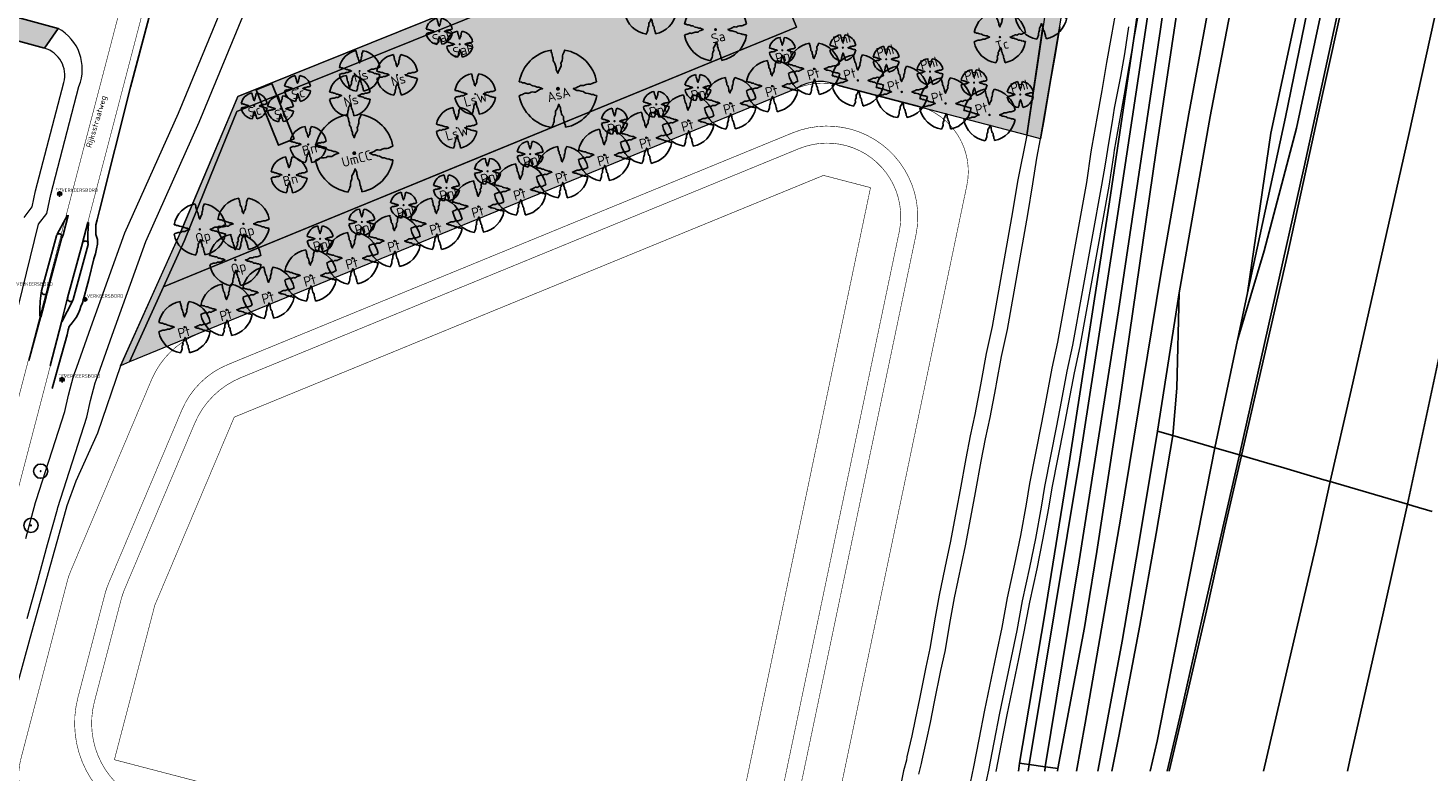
# Model space of a CAD drawing. Header units: metres. Extents: x 102000 to 105000, y 414600 to 420766.
# Tile 180 of 206: x 103598 to 103845, y 419400 to 419531. Entities that reach past the tile are written whole.
import ezdxf
from ezdxf.enums import TextEntityAlignment as Align

# ---------------------------------------------------------------- set-up
doc = ezdxf.new("R2010")
doc.units = ezdxf.units.M
doc.layers.get('0').update_dxf_attribs({"color": 8})
for name, color, linetype, lineweight in [('00-Ontwerp DKIV', 8, 'Continuous', 0), ('N-GV-GR-BOOM-S', 7, 'Continuous', 25), ('N-RO-WH-WATERLIJN', 150, 'Continuous', 18), ('N-WE-GR-BOOM-T35-500', 50, 'Continuous', 35), ('N-WE-GR-GRAS-A', 252, 'Continuous', 18), ('N-WE-GR-GRAS-G', 8, 'Continuous', 18), ('N-WE-GR-HEESTERS-5 SOORTEN-A', 252, 'Continuous', 18), ('N-WE-GR-HEESTERS-5 SOORTEN-G', 2, 'Continuous', 18), ('N-WE-GR-OEVERBEPLANTING-A', 252, 'Continuous', 18), ('N-WE-GR-OEVERBEPLANTING-G', 7, 'Continuous', 18), ('N-WE-GR-RUBUS 2 SOORTEN-G', 3, 'Continuous', 18), ('N-WE-GW-TALUDLIJN-G', 90, 'Continuous', 18), ('N-WE-WH-WATERLIJN-G', 150, 'Continuous', 5)]:
    doc.layers.add(name, color=color, linetype=linetype, lineweight=lineweight)
doc.styles.add('MtXpl_NLCS-ISO', font='NLCS-ISO.ttf')
doc.styles.add('NLCS-ISO', font='NLCS-ISO.ttf')
doc.styles.add('NLCS-ISO-M500-T35', font='NLCS-ISO.ttf', dxfattribs={"height": 1.75})

# ---------------------------------------------------------------- blocks, each defined once
blk = doc.blocks.new('N-SGR-BOOM_1E GROOTTE')
at = {"ltscale": 0.1}
h = blk.add_hatch(color=256, dxfattribs=at)
edge = h.paths.add_edge_path()
edge.add_arc((0, 0), 0.15, 0, 360)
at = {"flags": 128}
for points in [[(-0.52, 2.96), (-0.51, 2.79), (-0.46, 2.71), (-0.45, 2.62), (-0.45, 2.56), (-0.41, 2.45), (-0.37, 2.32), (-0.36, 2.13), (-0.29, 2.04), (-0.23, 1.93), (-0.2, 1.77), (-0.14, 1.59), (-0.13, 1.45), (-0.09, 1.35), (-0.04, 1.25), (0, 1.18), (0.06, 1.4), (0.13, 1.52), (0.19, 1.64), (0.24, 1.72), (0.25, 1.83), (0.23, 1.95), (0.26, 2.04), (0.31, 2.15), (0.35, 2.3), (0.34, 2.36), (0.34, 2.5), (0.38, 2.62), (0.43, 2.71), (0.47, 2.82), (0.53, 2.96)], [(-2.96, 0.52), (-2.79, 0.51), (-2.7, 0.46), (-2.62, 0.45), (-2.55, 0.45), (-2.45, 0.41), (-2.32, 0.36), (-2.13, 0.35), (-2.04, 0.28), (-1.92, 0.23), (-1.77, 0.2), (-1.59, 0.13), (-1.45, 0.13), (-1.34, 0.08), (-1.25, 0.04), (-1.18, 0), (-1.4, -0.07), (-1.52, -0.13), (-1.64, -0.2), (-1.72, -0.25), (-1.83, -0.25), (-1.95, -0.24), (-2.04, -0.26), (-2.15, -0.32), (-2.3, -0.36), (-2.36, -0.35), (-2.5, -0.35), (-2.62, -0.39), (-2.71, -0.43), (-2.82, -0.47), (-2.95, -0.54)], [(2.95, -0.51), (2.78, -0.5), (2.7, -0.45), (2.62, -0.44), (2.55, -0.45), (2.44, -0.4), (2.31, -0.36), (2.12, -0.35), (2.03, -0.28), (1.92, -0.22), (1.76, -0.19), (1.59, -0.13), (1.45, -0.13), (1.34, -0.08), (1.24, -0.03), (1.17, 0.01), (1.39, 0.07), (1.51, 0.14), (1.63, 0.2), (1.71, 0.25), (1.82, 0.25), (1.94, 0.24), (2.03, 0.27), (2.14, 0.32), (2.29, 0.36), (2.35, 0.35), (2.49, 0.35), (2.61, 0.39), (2.71, 0.44), (2.81, 0.48), (2.95, 0.54)], [(-0.48, -2.96), (-0.41, -2.82), (-0.37, -2.72), (-0.33, -2.62), (-0.29, -2.5), (-0.29, -2.36), (-0.3, -2.3), (-0.26, -2.15), (-0.21, -2.04), (-0.18, -1.95), (-0.19, -1.83), (-0.19, -1.72), (-0.14, -1.64), (-0.07, -1.53), (-0.01, -1.4), (0.06, -1.18), (0.09, -1.25), (0.14, -1.35), (0.19, -1.46), (0.19, -1.6), (0.25, -1.77), (0.28, -1.93), (0.34, -2.04), (0.41, -2.13), (0.42, -2.32), (0.46, -2.45), (0.51, -2.56), (0.5, -2.63), (0.52, -2.71), (0.57, -2.79), (0.58, -2.94)]]:
    blk.add_lwpolyline(points, dxfattribs=at)
for start, end in [(100.0002, 170.1098), (10.2999, 79.792), (190.3241, 260.8433), (281.0946, 350.0621)]:
    blk.add_arc((0, 0), 3, start, end)
blk = doc.blocks.new('N-SGR-BOOM_3E GROOTTE')
at = {"ltscale": 0.1}
h = blk.add_hatch(color=256, dxfattribs=at)
edge = h.paths.add_edge_path()
edge.add_arc((0, 0), 0.15, 0, 360)
at = {"flags": 128}
for points in [[(-1.66, 0.29), (-1.57, 0.29), (-1.52, 0.26), (-1.48, 0.25), (-1.44, 0.26), (-1.38, 0.23), (-1.31, 0.21), (-1.2, 0.2), (-1.15, 0.16), (-1.08, 0.13), (-0.99, 0.11), (-0.9, 0.08), (-0.82, 0.07), (-0.76, 0.05), (-0.7, 0.02), (-0.66, 0), (-0.79, -0.04), (-0.86, -0.07), (-0.92, -0.11), (-0.97, -0.14), (-1.03, -0.14), (-1.1, -0.13), (-1.15, -0.15), (-1.21, -0.18), (-1.29, -0.2), (-1.33, -0.19), (-1.41, -0.19), (-1.47, -0.22), (-1.53, -0.24), (-1.59, -0.26), (-1.66, -0.3)], [(-0.3, 1.67), (-0.29, 1.57), (-0.26, 1.52), (-0.25, 1.48), (-0.26, 1.44), (-0.23, 1.38), (-0.21, 1.31), (-0.2, 1.2), (-0.16, 1.15), (-0.13, 1.09), (-0.12, 1), (-0.08, 0.9), (-0.08, 0.82), (-0.05, 0.76), (-0.02, 0.7), (0, 0.66), (0.03, 0.79), (0.07, 0.86), (0.11, 0.92), (0.13, 0.97), (0.14, 1.03), (0.13, 1.1), (0.14, 1.15), (0.18, 1.21), (0.2, 1.29), (0.19, 1.33), (0.19, 1.41), (0.21, 1.47), (0.24, 1.53), (0.26, 1.59), (0.3, 1.66)], [(1.66, -0.29), (1.56, -0.28), (1.52, -0.25), (1.47, -0.25), (1.43, -0.25), (1.37, -0.22), (1.3, -0.2), (1.19, -0.19), (1.14, -0.16), (1.08, -0.12), (0.99, -0.11), (0.89, -0.07), (0.81, -0.07), (0.75, -0.04), (0.7, -0.02), (0.66, 0), (0.78, 0.04), (0.85, 0.08), (0.92, 0.11), (0.96, 0.14), (1.03, 0.14), (1.09, 0.14), (1.14, 0.15), (1.2, 0.18), (1.29, 0.21), (1.32, 0.2), (1.4, 0.2), (1.47, 0.22), (1.52, 0.25), (1.58, 0.27), (1.66, 0.3)], [(-0.27, -1.66), (-0.23, -1.59), (-0.21, -1.53), (-0.19, -1.47), (-0.16, -1.41), (-0.16, -1.33), (-0.17, -1.29), (-0.15, -1.21), (-0.12, -1.15), (-0.1, -1.1), (-0.11, -1.03), (-0.11, -0.97), (-0.08, -0.92), (-0.04, -0.86), (0, -0.79), (0.03, -0.66), (0.05, -0.7), (0.08, -0.76), (0.1, -0.82), (0.11, -0.9), (0.14, -0.99), (0.16, -1.08), (0.19, -1.15), (0.23, -1.2), (0.24, -1.3), (0.26, -1.38), (0.28, -1.44), (0.28, -1.48), (0.29, -1.52), (0.32, -1.57), (0.32, -1.65)]]:
    blk.add_lwpolyline(points, dxfattribs=at)
for start, end in [(100.0002, 170.1098), (10.2999, 79.792), (190.3241, 260.8433), (281.0946, 350.0621)]:
    blk.add_arc((0, 0), 1.69, start, end)
blk = doc.blocks.new('N-SGR-BOOM_2E GROOTTE')
at = {"ltscale": 0.1}
h = blk.add_hatch(color=256, dxfattribs=at)
edge = h.paths.add_edge_path()
edge.add_arc((0, 0), 0.15, 0, 360)
at = {"flags": 128}
for points in [[(-0.39, 2.22), (-0.39, 2.09), (-0.35, 2.03), (-0.34, 1.97), (-0.34, 1.92), (-0.31, 1.84), (-0.28, 1.74), (-0.27, 1.6), (-0.22, 1.53), (-0.18, 1.45), (-0.15, 1.33), (-0.1, 1.2), (-0.1, 1.09), (-0.06, 1.01), (-0.03, 0.94), (0, 0.88), (0.05, 1.05), (0.1, 1.14), (0.14, 1.23), (0.18, 1.29), (0.18, 1.38), (0.17, 1.46), (0.19, 1.53), (0.23, 1.61), (0.27, 1.73), (0.25, 1.77), (0.25, 1.88), (0.29, 1.97), (0.32, 2.04), (0.35, 2.12), (0.4, 2.22)], [(-2.22, 0.39), (-2.09, 0.38), (-2.03, 0.34), (-1.97, 0.33), (-1.92, 0.34), (-1.83, 0.3), (-1.74, 0.27), (-1.6, 0.26), (-1.53, 0.21), (-1.44, 0.17), (-1.32, 0.15), (-1.2, 0.1), (-1.09, 0.1), (-1.01, 0.06), (-0.94, 0.03), (-0.88, 0), (-1.05, -0.05), (-1.14, -0.1), (-1.23, -0.15), (-1.29, -0.18), (-1.37, -0.19), (-1.46, -0.18), (-1.53, -0.2), (-1.61, -0.24), (-1.72, -0.27), (-1.77, -0.26), (-1.88, -0.26), (-1.96, -0.29), (-2.03, -0.32), (-2.12, -0.35), (-2.22, -0.4)], [(2.21, -0.39), (2.08, -0.38), (2.02, -0.34), (1.96, -0.33), (1.91, -0.33), (1.83, -0.3), (1.73, -0.27), (1.59, -0.26), (1.53, -0.21), (1.44, -0.17), (1.32, -0.14), (1.19, -0.1), (1.08, -0.09), (1, -0.06), (0.93, -0.02), (0.88, 0), (1.04, 0.05), (1.14, 0.1), (1.22, 0.15), (1.28, 0.19), (1.37, 0.19), (1.46, 0.18), (1.53, 0.2), (1.61, 0.24), (1.72, 0.27), (1.77, 0.26), (1.87, 0.26), (1.96, 0.29), (2.03, 0.33), (2.11, 0.36), (2.21, 0.4)], [(-0.36, -2.22), (-0.31, -2.12), (-0.28, -2.04), (-0.25, -1.97), (-0.22, -1.88), (-0.22, -1.77), (-0.23, -1.72), (-0.2, -1.61), (-0.16, -1.53), (-0.14, -1.46), (-0.15, -1.38), (-0.14, -1.29), (-0.1, -1.23), (-0.06, -1.14), (-0.01, -1.05), (0.04, -0.88), (0.07, -0.94), (0.1, -1.01), (0.14, -1.09), (0.14, -1.2), (0.19, -1.33), (0.21, -1.45), (0.25, -1.53), (0.3, -1.6), (0.32, -1.74), (0.35, -1.84), (0.38, -1.92), (0.38, -1.97), (0.39, -2.03), (0.42, -2.09), (0.43, -2.2)]]:
    blk.add_lwpolyline(points, dxfattribs=at)
for start, end in [(100.0002, 170.1098), (10.2999, 79.792), (190.3241, 260.8433), (281.0946, 350.0621)]:
    blk.add_arc((0, 0), 2.25, start, end)

msp = doc.modelspace()

# ---------------------------------------------------------------- hatches: boundary and pattern name
at = {"ltscale": 0.1}
h = msp.add_hatch(color=256, dxfattribs=at)
edge = h.paths.add_edge_path()
edge.add_arc((103599.88, 419452.89), 0.075, 0, 360)
h = msp.add_hatch(color=256, dxfattribs=at)
edge = h.paths.add_edge_path()
edge.add_arc((103598.16, 419443.32), 0.075, 0, 360)
at = {"layer": 'N-WE-GR-GRAS-A'}
h = msp.add_hatch(dxfattribs=at)
h.set_pattern_fill('AGR-GRAS_01-SO', color=256, scale=0.1, pattern_type=2)
h.set_pattern_definition([(0, (0, 500), (2.5, 2.5), [0.3, -2]), (45, (1, 500.5), (-0.282842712, 4.666904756), [0.3, -2]), (30, (0.2, 500.3), (0.568653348, 3.21506351), [0.3, -2]), (15, (0.8, 501.2), (0.964067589, 1.8112354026), [0.3, -2]), (135, (0.4, 505), (-0.070710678, -1.6263455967), [0.3, -2]), (150, (3, 501), (0.5392304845, -1.4660254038), [0.3, -2]), (165, (0.6, 500.1), (0.358630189, -1.752536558), [0.3, -2]), (85, (1, 501), (-2.181693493, 2.600041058), [0.3, -2]), (100, (0, 500), (-2.780294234, 1.946782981), [0.3, -2])])
h.paths.add_polyline_path([(103634.47, 419516.31), (103781.21, 419575.45), (103784.55, 419576.68), (103783.93, 419573.24), (103781.88, 419561.99), (103755.65, 419551.23), (103729.43, 419540.48), (103733.22, 419531.22), (103677.39, 419508.32), (103621.57, 419485.42), (103625.25, 419493.58), (103629.86, 419504.94)])
at = {"layer": 'N-WE-GR-HEESTERS-5 SOORTEN-A'}
h = msp.add_hatch(dxfattribs=at)
h.set_pattern_fill('GOST_GLASS', color=256, scale=0.25)
edge = h.paths.add_edge_path()
edge.add_line((103615.57, 419472.15), (103621.57, 419485.42))
edge.add_line((103621.57, 419485.42), (103733.22, 419531.22))
edge.add_line((103733.22, 419531.22), (103729.43, 419540.48))
edge.add_line((103729.43, 419540.48), (103781.88, 419561.99))
edge.add_line((103781.88, 419561.99), (103780.03, 419551.87))
edge.add_line((103780.03, 419551.87), (103778.66, 419544.31))
edge.add_line((103778.66, 419544.31), (103778.19, 419541.75))
edge.add_line((103778.19, 419541.75), (103777.82, 419539.17))
edge.add_line((103777.82, 419539.17), (103777.09, 419534.12))
edge.add_line((103777.09, 419534.12), (103775.82, 419525.39))
edge.add_line((103775.82, 419525.39), (103773.82, 419512.16))
edge.add_line((103773.82, 419512.16), (103740.81, 419520.82))
edge.add_arc((103737.38, 419513.78), 7.83, 64.0165, 122.0771)
edge.add_line((103733.22, 419520.41), (103615.57, 419472.15))
at = {"layer": 'N-WE-GR-OEVERBEPLANTING-A'}
h = msp.add_hatch(dxfattribs=at)
h.set_pattern_fill('AGR-BEPLANTING_SOORT_01-SO', color=256, scale=0.1, pattern_type=2)
h.set_pattern_definition([(60, (103634.66726, 419518.9744), (-0.2886752, 0.4999999), [0.144338, -0.433013]), (120, (103634.66726, 419518.9744), (-0.5773502, -1e-07), [0.144338, -0.433013]), (270, (103634.66726, 419518.9744), (0.288675, -0.5), [0.125, -0.875])])
edge = h.paths.add_edge_path()
edge.add_line((103773.82, 419512.16), (103776.73, 419531.65))
edge.add_line((103776.73, 419531.65), (103778.19, 419541.75))
edge.add_line((103778.19, 419541.75), (103781.88, 419561.99))
edge.add_line((103781.88, 419561.99), (103783.93, 419573.24))
edge.add_line((103783.93, 419573.24), (103784.56, 419576.7))
edge.add_line((103784.56, 419576.7), (103781.21, 419575.45))
edge.add_line((103781.21, 419575.45), (103634.47, 419516.31))
edge.add_line((103634.47, 419516.31), (103629.86, 419504.94))
edge.add_line((103629.86, 419504.94), (103625.25, 419493.58))
edge.add_line((103625.25, 419493.58), (103621.57, 419485.42))
edge.add_line((103621.57, 419485.42), (103615.57, 419472.15))
edge.add_line((103615.57, 419472.15), (103613.95, 419471.49))
edge.add_line((103613.95, 419471.49), (103624.15, 419494.06))
edge.add_line((103624.15, 419494.06), (103633.35, 419515.86))
edge.add_line((103633.35, 419515.86), (103634.67, 419518.97))
edge.add_line((103634.67, 419518.97), (103785.69, 419579.85))
edge.add_arc((103786, 419578.24), 1.64, -2.3668, 100.6637, ccw=False)
edge.add_line((103787.63, 419578.17), (103785.18, 419563.72))
edge.add_line((103785.18, 419563.72), (103783.87, 419556.13))
edge.add_line((103783.87, 419556.13), (103783.03, 419551.22))
edge.add_line((103783.03, 419551.22), (103782.2, 419546.31))
edge.add_line((103782.2, 419546.31), (103781.33, 419541.25))
edge.add_line((103781.33, 419541.25), (103780.47, 419536.19))
edge.add_line((103780.47, 419536.19), (103779.63, 419531.25))
edge.add_line((103779.63, 419531.25), (103778.79, 419526.34))
edge.add_line((103778.79, 419526.34), (103777.95, 419521.44))
edge.add_line((103777.95, 419521.44), (103777.46, 419518.55))
edge.add_line((103777.46, 419518.55), (103776.86, 419515.02))
edge.add_line((103776.86, 419515.02), (103776.26, 419511.52))
edge.add_line((103776.26, 419511.52), (103773.82, 419512.16))
h = msp.add_hatch(dxfattribs=at)
h.set_pattern_fill('AGR-BEPLANTING_SOORT_01-SO', color=256, scale=0.1, pattern_type=2)
h.set_pattern_definition([(60, (103582.13463, 419496.0748), (-0.2886752, 0.4999999), [0.144338, -0.433013]), (120, (103582.13463, 419496.0748), (-0.5773502, -1e-07), [0.144338, -0.433013]), (270, (103582.13463, 419496.07482), (0.288675, -0.5), [0.125, -0.875])])
edge = h.paths.add_edge_path()
edge.add_line((103568.8, 419452.96), (103581.63, 419492.91))
edge.add_line((103581.63, 419492.91), (103389.09, 419415.29))
edge.add_line((103389.09, 419415.29), (103250.81, 419378))
edge.add_arc((103249.58, 419382.59), 4.75, 194.9859, 285.093, ccw=False)
edge.add_line((103244.99, 419381.36), (103235.55, 419416.53))
edge.add_arc((103233.71, 419415.74), 2, 23.2211, 91.1804)
edge.add_line((103233.67, 419417.74), (103220.41, 419417.47))
edge.add_arc((103220.27, 419423.92), 6.45, 181.2023, 271.2023, ccw=False)
edge.add_line((103213.82, 419423.78), (103213.82, 419425.02))
edge.add_arc((103220.51, 419424.52), 6.71, 93.3467, 175.7141, ccw=False)
edge.add_line((103220.12, 419431.22), (103239.06, 419431.62))
edge.add_line((103239.06, 419431.62), (103291.97, 419438.06))
edge.add_line((103291.97, 419438.06), (103374.13, 419460.22))
edge.add_line((103374.13, 419460.22), (103571.21, 419539.65))
edge.add_line((103571.21, 419539.65), (103602.95, 419530.99))
edge.add_line((103602.95, 419530.99), (103600.56, 419527.5))
edge.add_line((103600.56, 419527.5), (103571.46, 419535.44))
edge.add_line((103571.46, 419535.44), (103375.41, 419456.41))
edge.add_line((103375.41, 419456.41), (103292.05, 419433.93))
edge.add_line((103292.05, 419433.93), (103239.14, 419428.02))
edge.add_line((103239.14, 419428.02), (103220.19, 419427.62))
edge.add_arc((103220.27, 419423.92), 3.7, 91.2023, 271.2023)
edge.add_line((103220.35, 419420.22), (103235.55, 419420.53))
edge.add_arc((103235.43, 419418.04), 2.5, 14.9905, 87.3009, ccw=False)
edge.add_line((103237.84, 419418.68), (103247.64, 419382.07))
edge.add_line((103247.64, 419382.07), (103247.62, 419382.16))
edge.add_arc((103249.57, 419382.58), 1.99, 192.1416, 259.5061)
edge.add_line((103249.21, 419380.62), (103250.1, 419380.66))
edge.add_line((103250.1, 419380.66), (103388.17, 419417.89))
edge.add_line((103388.17, 419417.89), (103582.13, 419496.07))
edge.add_arc((103582.99, 419494.36), 1.91, -12.4829, 116.4606, ccw=False)
edge.add_line((103584.86, 419493.95), (103571.98, 419454.28))
edge.add_line((103571.98, 419454.28), (103568.8, 419452.96))

# ---------------------------------------------------------------- linework, layer by layer
at = {"transparency": 33554687}
for p, q in [((103839.3, 419612.8), (103819.44, 419515.34)), ((103615.73, 419520.64), (103633.7, 419588)), ((103821.36, 419513.39), (103833.21, 419568.53)), ((103825.99, 419519.33), (103833.53, 419553.78)), ((103796.08, 419553.06), (103792.86, 419530.38)), ((103825.37, 419552.34), (103816.88, 419512.5)), ((103832.74, 419552.56), (103822.73, 419506.57)), ((103841.18, 419512.28), (103850.17, 419553.16)), ((103808.87, 419550.88), (103802.41, 419515.89)), ((103799.63, 419546.86), (103797.39, 419530.85)), ((103810.88, 419540.22), (103806.16, 419515.47)), ((103789.85, 419498.36), (103795.56, 419536.21)), ((103796.61, 419509.42), (103800.86, 419537.57)), ((103792.86, 419530.38), (103788.43, 419500.39)), ((103797.39, 419530.85), (103789.99, 419481.16)), ((103610.25, 419498.84), (103615.73, 419520.64)), ((103819.86, 419491.32), (103825.99, 419519.33)), ((103802.41, 419515.89), (103797.45, 419487.62)), ((103806.16, 419515.47), (103800.68, 419484.33)), ((103819.44, 419515.34), (103812.73, 419484.32)), ((103816.88, 419512.5), (103812.73, 419484.32)), ((103815.7, 419491.74), (103821.36, 419513.39)), ((103831.03, 419467.19), (103841.18, 419512.28)), ((103790.18, 419464.84), (103796.61, 419509.42)), ((103822.73, 419506.57), (103811.31, 419455.74)), ((103788.43, 419500.39), (103781.28, 419454.33)), ((103602.81, 419494.69), (103604.61, 419498.04)), ((103604.74, 419498.01), (103603.82, 419494.59)), ((103604.7, 419498.02), (103604.74, 419498.01)), ((103608.21, 419496.75), (103607.25, 419493.14)), ((103608.34, 419496.76), (103608.21, 419496.75)), ((103609.62, 419496.31), (103609.84, 419497.22)), ((103609.84, 419497.22), (103610.25, 419498.84)), ((103783.18, 419454.98), (103789.85, 419498.36)), ((103602.65, 419494.37), (103600.05, 419484.7)), ((103603.82, 419494.59), (103603.66, 419494.11)), ((103609.62, 419495.4), (103609.62, 419496.31)), ((103609.62, 419494.66), (103609.62, 419495.4)), ((103609.92, 419493.75), (103609.62, 419494.66)), ((103601.05, 419484.43), (103603.63, 419494.09)), ((103607.23, 419493.1), (103604.63, 419483.44)), ((103605.63, 419483.17), (103608.23, 419492.86)), ((103609.53, 419491.25), (103609.73, 419492.13)), ((103609.73, 419492.13), (103609.9, 419492.93)), ((103609.9, 419492.93), (103609.92, 419493.75)), ((103810.97, 419475.98), (103815.7, 419491.74)), ((103850.87, 419493.44), (103840.97, 419447.05)), ((103608.37, 419486.67), (103609.27, 419490.31)), ((103609.27, 419490.31), (103609.53, 419491.25)), ((103811.69, 419455.63), (103819.86, 419491.32)), ((103797.45, 419487.62), (103790.36, 419444.42)), ((103599.97, 419484.32), (103599.93, 419483.84)), ((103600.03, 419484.64), (103599.97, 419484.32)), ((103600.04, 419484.67), (103600.03, 419484.64)), ((103600.05, 419484.7), (103600.04, 419484.67)), ((103600.87, 419483.64), (103601.05, 419484.43)), ((103607.26, 419482.58), (103608.37, 419486.67)), ((103800.68, 419484.33), (103796.87, 419459.97)), ((103800.3, 419467.55), (103800.68, 419484.33)), ((103812.73, 419484.32), (103810.97, 419475.98)), ((103599.9, 419480.05), (103600.87, 419483.64)), ((103603.55, 419479.22), (103604.63, 419483.44)), ((103605.51, 419482.9), (103603.61, 419479.2)), ((103606.78, 419481.33), (103606.96, 419481.93)), ((103606.96, 419481.93), (103607.26, 419482.58)), ((103599.86, 419480.01), (103597.77, 419472.42)), ((103599.77, 419480.03), (103599.9, 419480.05)), ((103605.45, 419479.06), (103606.15, 419480.01)), ((103606.15, 419480.01), (103606.5, 419480.66)), ((103606.5, 419480.66), (103606.78, 419481.33)), ((103789.99, 419481.16), (103783.08, 419437.06)), ((103603.56, 419479.19), (103601.54, 419471.48)), ((103603.07, 419471.7), (103604.53, 419476.95)), ((103603.61, 419479.2), (103603.55, 419479.22)), ((103604.53, 419476.95), (103604.72, 419477.79)), ((103604.72, 419477.79), (103604.88, 419478.4)), ((103604.88, 419478.4), (103605.45, 419479.06)), ((103810.97, 419475.98), (103806.96, 419457.01)), ((103601.9, 419467.49), (103603.07, 419471.7)), ((103799.59, 419459.17), (103800.3, 419467.55)), ((103827.32, 419451.05), (103831.03, 419467.19)), ((103786.18, 419438.72), (103790.18, 419464.84)), ((103796.87, 419459.97), (103793.5, 419439.78)), ((103796.87, 419459.97), (103799.59, 419459.17)), ((103799.59, 419459.17), (103796.62, 419441.92)), ((103806.96, 419457.01), (103799.59, 419459.17)), ((103774.25, 419401.14), (103783.18, 419454.98)), ((103802.5, 419434.29), (103806.96, 419457.01)), ((103806.96, 419457.01), (103811.31, 419455.74)), ((103811.31, 419455.74), (103808.54, 419443.7)), ((103808.87, 419443.43), (103811.69, 419455.63)), ((103811.69, 419455.63), (103811.31, 419455.74)), ((103811.69, 419455.63), (103815.71, 419454.45)), ((103781.28, 419454.33), (103776.92, 419427.37)), ((103815.71, 419454.45), (103819.13, 419453.45)), ((103819.13, 419453.45), (103822.65, 419452.42)), ((103822.65, 419452.42), (103826.19, 419451.38)), ((103827.32, 419451.05), (103824.9, 419440.07)), ((103826.19, 419451.38), (103827.32, 419451.05)), ((103827.32, 419451.05), (103840.97, 419447.05)), ((103836.71, 419428.06), (103840.97, 419447.05)), ((103840.97, 419447.05), (103841.9, 419446.78)), ((103841.9, 419446.78), (103845.34, 419445.78)), ((103790.36, 419444.42), (103784.13, 419408.42)), ((103808.54, 419443.7), (103805.27, 419429.29)), ((103805.68, 419429.01), (103808.87, 419443.43)), ((103796.62, 419441.92), (103793.73, 419425.64)), ((103824.9, 419440.07), (103819.7, 419417.65)), ((103784.48, 419428.28), (103786.18, 419438.72)), ((103793.5, 419439.78), (103790.61, 419422.92)), ((103783.08, 419437.06), (103777.07, 419400.76)), ((103796.79, 419405.29), (103802.5, 419434.29)), ((103784, 419425.33), (103784.48, 419428.28)), ((103805.27, 419429.29), (103801.05, 419410.49)), ((103801.27, 419409.96), (103805.68, 419429.01)), ((103830.82, 419401.89), (103836.71, 419428.06)), ((103776.92, 419427.37), (103772.54, 419401.38)), ((103779.28, 419400.45), (103784, 419425.33)), ((103793.73, 419425.64), (103790.04, 419406.13)), ((103790.61, 419422.92), (103786.73, 419402.14)), ((103819.7, 419417.65), (103815.55, 419400)), ((103801.05, 419410.49), (103798.56, 419400)), ((103784.13, 419408.42), (103782.56, 419400)), ((103798.93, 419400), (103801.27, 419409.96)), ((103790.04, 419406.13), (103788.83, 419400)), ((103795.57, 419400), (103796.79, 419405.29)), ((103772.54, 419401.38), (103772.33, 419400)), ((103772.54, 419401.38), (103773.34, 419401.27)), ((103773.34, 419401.27), (103774.25, 419401.14)), ((103773.34, 419401.27), (103774.25, 419401.14)), ((103774.06, 419400), (103774.25, 419401.14)), ((103774.25, 419401.14), (103777.07, 419400.76)), ((103777.07, 419400.76), (103776.97, 419400)), ((103777.07, 419400.76), (103777.97, 419400.63)), ((103777.07, 419400.76), (103777.97, 419400.63)), ((103777.97, 419400.63), (103779.28, 419400.45)), ((103779.21, 419400), (103779.28, 419400.45)), ((103786.73, 419402.14), (103786.36, 419400)), ((103830.4, 419400), (103830.82, 419401.89))]:
    msp.add_line(p, q, dxfattribs=at)
for p, q in [((103602.77, 419501.85), (103603.67, 419501.84)), ((103602.99, 419501.9), (103603.45, 419501.9)), ((103602.99, 419501.7), (103603.45, 419501.7)), ((103607.26, 419483.19), (103608.16, 419483.19)), ((103603.21, 419469.08), (103604.11, 419469.08)), ((103603.41, 419469.13), (103603.88, 419469.13)), ((103603.41, 419468.93), (103603.88, 419468.93))]:
    msp.add_line(p, q)
at = {"ltscale": 0.1}
for p, q in [((103603, 419501.92), (103602.78, 419502.05)), ((103603, 419501.67), (103602.78, 419501.54)), ((103603.22, 419502.05), (103603.22, 419502.3)), ((103603.44, 419501.92), (103603.66, 419502.05)), ((103603.44, 419501.67), (103603.66, 419501.54)), ((103603.22, 419501.54), (103603.22, 419501.29)), ((103603.65, 419469.28), (103603.65, 419469.53)), ((103603.43, 419469.15), (103603.21, 419469.28)), ((103603.43, 419468.9), (103603.21, 419468.77)), ((103603.65, 419468.77), (103603.65, 419468.52)), ((103603.86, 419469.15), (103604.08, 419469.28)), ((103603.86, 419468.9), (103604.08, 419468.77))]:
    msp.add_line(p, q, dxfattribs=at)
msp.add_lwpolyline([(103571.21, 419539.65), (103602.95, 419530.99), (103600.56, 419527.5), (103571.46, 419535.44)])
msp.add_lwpolyline([(103644.61, 419511.5), (103640.66, 419521.28), (103637.88, 419520.16), (103641.82, 419510.38)], close=True)
for centre, radius in [((103603.22, 419501.84), 0.3), ((103603.22, 419501.84), 0.112), ((103607.71, 419483.19), 0.3), ((103607.71, 419483.19), 0.112), ((103603.66, 419469.08), 0.3), ((103603.66, 419469.08), 0.112), ((103599.88, 419452.89), 1.25), ((103599.88, 419452.89), 0.0225), ((103598.16, 419443.32), 1.25), ((103598.16, 419443.32), 0.0225)]:
    msp.add_circle(centre, radius)
for centre, radius in [((103603.22, 419501.8), 0.253), ((103603.65, 419469.03), 0.253), ((103599.88, 419452.89), 0.075), ((103598.16, 419443.32), 0.075)]:
    msp.add_circle(centre, radius, dxfattribs=at)
at = {"transparency": 33554687}
for centre, radius, start, end in [((103634.95, 419494.18), 26.74, 174.4676, 182.0766), ((103603.14, 419494.24), 0.512, 343.3241, 165.0769), ((103607.73, 419492.98), 0.513, 345.9464, 166.4413), ((103600.55, 419484.56), 0.518, 171.1493, 345.5579), ((103615.3, 419481.3), 15.58, 170.6342, 184.7127), ((103605.14, 419483.31), 0.517, 165.8896, 343.3766)]:
    msp.add_arc(centre, radius, start, end, dxfattribs=at)
at = {"layer": '00-Ontwerp DKIV', "transparency": 33554687, "const_width": 0.1}
for points in [[(103522.04, 419168.1), (103546.74, 419262.72), (103548.62, 419269.91), (103564.75, 419331.67), (103592.03, 419435.06), (103593.82, 419441.83), (103596.08, 419450.4), (103636.95, 419606.91), (103626.84, 419602.9), (103626.84, 419602.9, -0.614233), (103630.84, 419599.36), (103592.21, 419451.41), (103589.95, 419442.84), (103588.16, 419436.07), (103560.88, 419332.69), (103544.75, 419270.92), (103542.87, 419263.73), (103518.17, 419169.11)], [(103737.65, 419380.96), (103763.24, 419503.29, 0.399886), (103754.53, 419517.36), (103740.84, 419520.94, 0.162578), (103733.25, 419520.43), (103627.57, 419477.07, 0.197967), (103619.44, 419469.03), (103605.14, 419435.18, 0.036106), (103604.59, 419433.55), (103604.35, 419432.64), (103599.68, 419414.74), (103596.39, 419402.16, 0.414214), (103604.97, 419387.52)]]:
    msp.add_lwpolyline(points, format="xyb", dxfattribs=at)
for points in [[(103632.89, 419471.69), (103732.51, 419512.56, -0.601575), (103754.25, 419494.48), (103730.61, 419381.47, -0.428687), (103708.44, 419367.74), (103619.32, 419391.01, -0.414214), (103606.45, 419412.97), (103611.18, 419431.08, -0.036106), (103611.87, 419433.13), (103624.77, 419463.65, -0.197967), (103632.89, 419471.69)], [(103624.77, 419463.65), (103611.87, 419433.13, 0.036106), (103611.18, 419431.08), (103606.45, 419412.97, 0.414214), (103619.32, 419391.01), (103708.44, 419367.74, 0.428687), (103730.61, 419381.47), (103754.25, 419494.48, 0.601575), (103732.51, 419512.56), (103632.89, 419471.69, 0.197967), (103624.77, 419463.65)], [(103733.65, 419509.78), (103635.18, 419469.38, 0.197967), (103627.05, 419461.34), (103614.72, 419432.16, 0.036106), (103614.03, 419430.11), (103609.35, 419412.21, 0.414214), (103620.08, 419393.91), (103709.2, 419370.64, 0.428687), (103727.67, 419382.09), (103751.31, 419495.09, 0.601575), (103733.65, 419509.78)], [(103709.2, 419370.64), (103620.08, 419393.91, -0.414214), (103609.35, 419412.21), (103614.03, 419430.11, -0.036106), (103614.72, 419432.16), (103627.05, 419461.34, -0.197967), (103635.18, 419469.38), (103733.65, 419509.78, -0.601575), (103751.31, 419495.09), (103727.67, 419382.09, -0.428687), (103709.2, 419370.64)]]:
    msp.add_lwpolyline(points, format="xyb", close=True, dxfattribs=at)
at = {"layer": '00-Ontwerp DKIV', "transparency": 33554687, "const_width": 0.1, "flags": 128}
msp.add_lwpolyline([(103733.65, 419509.78), (103635.18, 419469.38, 0.197967), (103627.05, 419461.34), (103614.72, 419432.16, 0.036106), (103614.03, 419430.11), (103609.35, 419412.21, 0.414214), (103620.08, 419393.91), (103709.2, 419370.64, 0.428687), (103727.67, 419382.09), (103751.31, 419495.09, 0.601575), (103733.65, 419509.78)], format="xyb", dxfattribs=at)
at = {"layer": '00-Ontwerp DKIV', "transparency": 33554687, "const_width": 0.1}
msp.add_lwpolyline([(103719.33, 419374.2), (103746.25, 419502.9), (103737.96, 419505.06), (103634.02, 419462.42), (103620, 419429.22), (103612.88, 419401.99)], close=True, dxfattribs=at)
at = {"layer": 'N-RO-WH-WATERLIJN', "color": 8, "transparency": 33554687}
msp.add_lwpolyline([(103596.98, 419497.64), (103598.38, 419499.49), (103598.97, 419502.34), (103603.97, 419521.44, 0.403918), (103600.56, 419527.5), (103571.46, 419535.44)], format="xyb", dxfattribs=at)
at = {"layer": 'N-WE-GR-GRAS-G'}
msp.add_lwpolyline([(103634.47, 419516.31), (103781.21, 419575.45), (103784.55, 419576.68), (103783.93, 419573.24), (103781.88, 419561.99), (103755.65, 419551.23), (103729.43, 419540.48), (103733.22, 419531.22), (103677.39, 419508.32), (103621.57, 419485.42), (103625.25, 419493.58), (103629.86, 419504.94)], close=True, dxfattribs=at)
at = {"layer": 'N-WE-GR-HEESTERS-5 SOORTEN-G', "color": 8}
msp.add_lwpolyline([(103615.57, 419472.15), (103621.57, 419485.42), (103733.22, 419531.22), (103729.43, 419540.48), (103781.88, 419561.99), (103780.03, 419551.87), (103778.66, 419544.31), (103778.19, 419541.75), (103777.82, 419539.17), (103777.09, 419534.12), (103775.82, 419525.39), (103773.82, 419512.16), (103740.81, 419520.82, 0.2589), (103733.22, 419520.41)], format="xyb", close=True, dxfattribs=at)
at = {"layer": 'N-WE-GR-OEVERBEPLANTING-G', "color": 8}
msp.add_lwpolyline([(103781.21, 419575.45), (103634.47, 419516.31), (103629.86, 419504.94), (103625.25, 419493.58), (103621.57, 419485.42), (103615.57, 419472.15), (103613.95, 419471.49), (103624.15, 419494.06), (103633.35, 419515.86), (103634.67, 419518.97), (103785.69, 419579.85, -0.482507)], format="xyb", dxfattribs=at)
msp.add_lwpolyline([(103779.63, 419531.25), (103778.79, 419526.34), (103777.95, 419521.44), (103777.46, 419518.55), (103776.86, 419515.02), (103776.26, 419511.52), (103776.26, 419511.52), (103773.82, 419512.16), (103773.82, 419512.16), (103776.73, 419531.65)], dxfattribs=at)
at = {"layer": 'N-WE-GR-RUBUS 2 SOORTEN-G', "color": 8}
msp.add_lwpolyline([(103597.23, 419440.99), (103598.98, 419447.34), (103599.11, 419447.72), (103604.16, 419463.43), (103604.78, 419466.29), (103605.68, 419469.63), (103606.24, 419471.22), (103608.75, 419478.22), (103614.72, 419494.91), (103624.17, 419516.05), (103645.99, 419568.85, -0.13292)], format="xyb", dxfattribs=at)
msp.add_lwpolyline([(103793.57, 419534.1), (103792.71, 419529.18), (103791.84, 419524.26), (103790.96, 419519.36), (103790.11, 419514.45), (103789.25, 419509.53), (103789.08, 419508.56), (103788.29, 419503.15), (103783.17, 419474.88), (103782.16, 419470.26), (103781.15, 419464.97), (103780.32, 419460.66), (103779.28, 419455.32), (103778.25, 419449.96), (103777.62, 419446.34), (103776.61, 419440.77), (103775.56, 419435.64), (103774.29, 419429.77), (103773.32, 419424.53), (103772.35, 419419.78), (103770.27, 419409.93), (103769.3, 419404.8), (103768.33, 419399.91)], dxfattribs=at)
at = {"layer": 'N-WE-GW-TALUDLIJN-G', "color": 8, "transparency": 33554687, "flags": 128}
msp.add_lwpolyline([(103595.98, 419482.07), (103599.52, 419496.43), (103600.95, 419498.33), (103601.65, 419501.71), (103606.63, 419520.75, 0.380465), (103602.95, 419530.99), (103571.21, 419539.65)], format="xyb", dxfattribs=at)
for points in [[(103765.9, 419394.53), (103767.1, 419400.16), (103768.07, 419405.03), (103769.05, 419410.18), (103771.13, 419420.03), (103772.1, 419424.77), (103773.06, 419430.02), (103774.34, 419435.9), (103775.39, 419441.01), (103776.39, 419446.56), (103777.02, 419450.19), (103778.05, 419455.56), (103779.1, 419460.9), (103779.92, 419465.2), (103780.93, 419470.52), (103781.94, 419475.12), (103787.05, 419503.33), (103787.68, 419507.05), (103788.37, 419511.09), (103788.92, 419514.57), (103789.31, 419516.93), (103790.38, 419522.48), (103791.1, 419526.47), (103791.79, 419531.27)], [(103773.82, 419512.16), (103773.82, 419512.16), (103772.15, 419503.97), (103771.28, 419498.63), (103767.69, 419478.4), (103766.65, 419473.63), (103765.77, 419468.77), (103765.65, 419468.1), (103764.64, 419462.9), (103763.83, 419459.14), (103763.07, 419455.14), (103762.07, 419449.61), (103761.42, 419446.19), (103760.29, 419440.26), (103759.67, 419437.24), (103758.34, 419431.04), (103757.67, 419427.16), (103756.69, 419421.59), (103755.99, 419418.29), (103754.86, 419412.72), (103754.15, 419409.11), (103753.52, 419406.23), (103752.68, 419402.49), (103752.57, 419401.92), (103752.07, 419400.04), (103751.02, 419394.8)]]:
    msp.add_lwpolyline(points, dxfattribs=at)
at = {"layer": 'N-WE-WH-WATERLIJN-G', "color": 8, "flags": 128}
for points in [[(103785.69, 419579.85), (103634.67, 419518.97), (103625.01, 419496.09), (103613.95, 419471.49), (103613.95, 419471.49), (103613.95, 419471.49), (103609.89, 419459.58), (103606.06, 419451.11), (103604.48, 419446.8), (103604.48, 419446.78), (103603.41, 419442.94), (103597.98, 419423.39), (103591.49, 419400)], [(103597.51, 419426.92), (103599.23, 419433.18), (103601.09, 419439.93), (103602.82, 419446.2), (103602.91, 419446.5), (103608.03, 419462.39), (103608.67, 419465.35), (103609.5, 419468.44), (103610.01, 419469.87), (103610.01, 419469.87), (103610.01, 419469.87), (103610.01, 419469.87), (103612.51, 419476.87), (103618.44, 419493.42), (103627.84, 419514.47), (103647.32, 419561.57)], [(103789.63, 419534.79), (103788.77, 419529.87), (103787.9, 419524.96), (103787.02, 419520.05), (103786.17, 419515.13), (103785.31, 419510.22), (103785.13, 419509.2), (103785.13, 419509.2), (103784.34, 419503.8), (103779.25, 419475.66), (103778.24, 419471.07), (103777.22, 419465.72), (103776.39, 419461.42), (103775.35, 419456.08), (103774.32, 419450.69), (103773.68, 419447.04), (103772.69, 419441.53), (103771.65, 419436.46), (103770.37, 419430.56), (103769.4, 419425.3), (103768.44, 419420.59), (103766.35, 419410.72), (103765.37, 419405.56), (103764.41, 419400.72), (103763.21, 419395.11)]]:
    msp.add_lwpolyline(points, dxfattribs=at)
msp.add_lwpolyline([(103754.75, 419399.42), (103755.25, 419401.3), (103755.37, 419401.92), (103756.21, 419405.63), (103756.84, 419408.55), (103757.55, 419412.18), (103758.68, 419417.73), (103759.39, 419421.06), (103760.38, 419426.69), (103761.04, 419430.52), (103762.36, 419436.68), (103762.99, 419439.73), (103764.12, 419445.67), (103764.77, 419449.11), (103765.78, 419454.64), (103766.53, 419458.6), (103767.33, 419462.35), (103768.35, 419467.59), (103768.47, 419468.28), (103769.35, 419473.09), (103770.39, 419477.87), (103773.99, 419498.17), (103774.86, 419503.54), (103775.58, 419508.1), (103776.26, 419511.52), (103787.63, 419578.17, 0.482507)], format="xyb", dxfattribs=at)

# ---------------------------------------------------------------- block references
at = {"layer": 'N-GV-GR-BOOM-S', "transparency": 33554687}
for name, p, xscale, yscale, zscale in [('N-SGR-BOOM_1E GROOTTE', (103707.44, 419534.51), 1.533157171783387, 1.533157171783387, 1.533157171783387), ('N-SGR-BOOM_1E GROOTTE', (103718.92, 419530.77), 1.851365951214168, 1.851365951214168, 1.851365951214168), ('N-SGR-BOOM_1E GROOTTE', (103776.33, 419533.64), 1.533157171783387, 1.533157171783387, 1.533157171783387), ('N-SGR-BOOM_1E GROOTTE', (103769.07, 419529.45), 1.533157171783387, 1.533157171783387, 1.533157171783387), ('N-SGR-BOOM_3E GROOTTE', (103670.18, 419530.46), 1.372769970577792, 1.372769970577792, 1.372769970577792), ('N-SGR-BOOM_3E GROOTTE', (103673.79, 419528.19), 1.372769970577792, 1.372769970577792, 1.372769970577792), ('N-SGR-BOOM_3E GROOTTE', (103730.69, 419527.12), 1.372769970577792, 1.372769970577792, 1.372769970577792), ('N-SGR-BOOM_3E GROOTTE', (103741.37, 419527.58), 1.372769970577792, 1.372769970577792, 1.372769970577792), ('N-SGR-BOOM_1E GROOTTE', (103656.14, 419523.48), 1.210859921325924, 1.210859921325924, 1.210859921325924), ('N-SGR-BOOM_1E GROOTTE', (103662.75, 419522.79), 1.210859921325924, 1.210859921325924, 1.210859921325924), ('N-SGR-BOOM_1E GROOTTE', (103691.12, 419520.34), 2.311807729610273, 2.311807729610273, 2.311807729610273), ('N-SGR-BOOM_1E GROOTTE', (103736.28, 419523.84), 1.533157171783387, 1.533157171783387, 1.533157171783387), ('N-SGR-BOOM_1E GROOTTE', (103744.02, 419521.81), 1.533157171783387, 1.533157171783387, 1.533157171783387), ('N-SGR-BOOM_3E GROOTTE', (103749.01, 419525.54), 1.372769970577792, 1.372769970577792, 1.372769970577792), ('N-SGR-BOOM_1E GROOTTE', (103728.88, 419520.8), 1.533157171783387, 1.533157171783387, 1.533157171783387), ('N-SGR-BOOM_1E GROOTTE', (103751.76, 419519.78), 1.533157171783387, 1.533157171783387, 1.533157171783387), ('N-SGR-BOOM_3E GROOTTE', (103756.74, 419523.36), 1.372769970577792, 1.372769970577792, 1.372769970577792), ('N-SGR-BOOM_3E GROOTTE', (103645.19, 419520.39), 1.372769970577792, 1.372769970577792, 1.372769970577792), ('N-SGR-BOOM_1E GROOTTE', (103654.41, 419519.12), 1.210859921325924, 1.210859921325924, 1.210859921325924), ('N-SGR-BOOM_1E GROOTTE', (103676.52, 419519.41), 1.210859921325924, 1.210859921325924, 1.210859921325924), ('N-SGR-BOOM_3E GROOTTE', (103715.81, 419520.55), 1.372769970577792, 1.372769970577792, 1.372769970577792), ('N-SGR-BOOM_1E GROOTTE', (103721.48, 419517.77), 1.533157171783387, 1.533157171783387, 1.533157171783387), ('N-SGR-BOOM_1E GROOTTE', (103759.49, 419517.75), 1.533157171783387, 1.533157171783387, 1.533157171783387), ('N-SGR-BOOM_3E GROOTTE', (103764.51, 419521.42), 1.372769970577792, 1.372769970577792, 1.372769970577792), ('N-SGR-BOOM_3E GROOTTE', (103772.66, 419519.32), 1.372769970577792, 1.372769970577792, 1.372769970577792), ('N-SGR-BOOM_3E GROOTTE', (103637.54, 419517.31), 1.372769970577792, 1.372769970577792, 1.372769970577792), ('N-SGR-BOOM_3E GROOTTE', (103642.19, 419516.81), 1.372769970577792, 1.372769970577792, 1.372769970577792), ('N-SGR-BOOM_3E GROOTTE', (103708.46, 419517.59), 1.372769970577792, 1.372769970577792, 1.372769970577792), ('N-SGR-BOOM_1E GROOTTE', (103714.08, 419514.73), 1.533157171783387, 1.533157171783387, 1.533157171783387), ('N-SGR-BOOM_1E GROOTTE', (103767.23, 419515.72), 1.533157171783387, 1.533157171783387, 1.533157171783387), ('N-SGR-BOOM_1E GROOTTE', (103673.25, 419513.44), 1.210859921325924, 1.210859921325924, 1.210859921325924), ('N-SGR-BOOM_3E GROOTTE', (103701.09, 419514.62), 1.372769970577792, 1.372769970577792, 1.372769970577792), ('N-SGR-BOOM_1E GROOTTE', (103655.19, 419508.97), 2.311807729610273, 2.311807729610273, 2.311807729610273), ('N-SGR-BOOM_1E GROOTTE', (103706.67, 419511.69), 1.533157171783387, 1.533157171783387, 1.533157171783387), ('N-SGR-BOOM_2E GROOTTE', (103647.07, 419510.51), 1.433867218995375, 1.433867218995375, 1.433867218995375), ('N-SGR-BOOM_1E GROOTTE', (103699.27, 419508.66), 1.533157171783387, 1.533157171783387, 1.533157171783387), ('N-SGR-BOOM_3E GROOTTE', (103686.21, 419508.81), 1.372769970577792, 1.372769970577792, 1.372769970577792), ('N-SGR-BOOM_1E GROOTTE', (103691.87, 419505.62), 1.533157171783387, 1.533157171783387, 1.533157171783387), ('N-SGR-BOOM_2E GROOTTE', (103643.69, 419505.14), 1.433867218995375, 1.433867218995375, 1.433867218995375), ('N-SGR-BOOM_3E GROOTTE', (103678.7, 419505.78), 1.372769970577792, 1.372769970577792, 1.372769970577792), ('N-SGR-BOOM_1E GROOTTE', (103684.47, 419502.58), 1.533157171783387, 1.533157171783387, 1.533157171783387), ('N-SGR-BOOM_3E GROOTTE', (103671.45, 419502.86), 1.372769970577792, 1.372769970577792, 1.372769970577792), ('N-SGR-BOOM_1E GROOTTE', (103677.07, 419499.55), 1.533157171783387, 1.533157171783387, 1.533157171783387), ('N-SGR-BOOM_3E GROOTTE', (103663.89, 419499.81), 1.372769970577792, 1.372769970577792, 1.372769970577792), ('N-SGR-BOOM_1E GROOTTE', (103627.95, 419495.53), 1.533157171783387, 1.533157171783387, 1.533157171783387), ('N-SGR-BOOM_1E GROOTTE', (103635.64, 419496.51), 1.533157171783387, 1.533157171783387, 1.533157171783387), ('N-SGR-BOOM_3E GROOTTE', (103656.52, 419496.84), 1.372769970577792, 1.372769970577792, 1.372769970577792), ('N-SGR-BOOM_1E GROOTTE', (103669.67, 419496.51), 1.533157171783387, 1.533157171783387, 1.533157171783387), ('N-SGR-BOOM_1E GROOTTE', (103662.27, 419493.48), 1.533157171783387, 1.533157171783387, 1.533157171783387), ('N-SGR-BOOM_1E GROOTTE', (103634.21, 419490.13), 1.533157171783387, 1.533157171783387, 1.533157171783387), ('N-SGR-BOOM_3E GROOTTE', (103649.16, 419493.87), 1.372769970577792, 1.372769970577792, 1.372769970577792), ('N-SGR-BOOM_1E GROOTTE', (103654.86, 419490.44), 1.533157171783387, 1.533157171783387, 1.533157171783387), ('N-SGR-BOOM_1E GROOTTE', (103647.46, 419487.4), 1.533157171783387, 1.533157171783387, 1.533157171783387), ('N-SGR-BOOM_1E GROOTTE', (103640.06, 419484.37), 1.533157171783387, 1.533157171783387, 1.533157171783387), ('N-SGR-BOOM_1E GROOTTE', (103632.66, 419481.33), 1.533157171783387, 1.533157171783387, 1.533157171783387), ('N-SGR-BOOM_1E GROOTTE', (103625.26, 419478.29), 1.533157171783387, 1.533157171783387, 1.533157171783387)]:
    msp.add_blockref(name, p, dxfattribs=dict(at, xscale=xscale, yscale=yscale, zscale=zscale))

# ---------------------------------------------------------------- texts
at = {"transparency": 33554687, "style": 'MtXpl_NLCS-ISO'}
msp.add_text('Rijksstraatweg', height=1, rotation=73.3776, dxfattribs=at).set_placement((103608.79, 419509.85))
at = {"style": 'NLCS-ISO'}
for p in [(103603.22, 419502.3), (103603.65, 419469.53)]:
    msp.add_attdef('TYPE', text='', height=0.36, dxfattribs=at).set_placement(p, align=Align.BOTTOM_CENTER)
for p in [(103603.52, 419502.15), (103595.54, 419485.6), (103608.01, 419483.49), (103603.96, 419469.38)]:
    msp.add_attdef('VERKEERSBORD', p, 'B09', height=0.6, dxfattribs=at)
at = {"layer": 'N-WE-GR-BOOM-T35-500', "style": 'NLCS-ISO-M500-T35'}
for s, p in [('SaP', (103669.21, 419528.13)), ('Sa', (103718.39, 419528.23)), ('PnI', (103739.9, 419527.78)), ('Tc', (103768.55, 419526.92)), ('SaP', (103672.82, 419525.85)), ('PnI', (103729.73, 419524.79)), ('PnI', (103747.54, 419525.74)), ('Pt', (103735.34, 419521.81)), ('Pt', (103741.74, 419521.81)), ('PnI', (103755.26, 419523.57)), ('PnI', (103763.04, 419521.63)), ('Ns', (103655.32, 419521.43)), ('Ns', (103661.93, 419520.74)), ('Pt', (103749.47, 419519.79)), ('PnI', (103771.19, 419519.52)), ('Sc', (103644.37, 419518.34)), ('Ns', (103653.6, 419517.07)), ('LsW', (103674.79, 419517.11)), ('AsA', (103689.45, 419517.93)), ('PnI', (103714.85, 419518.22)), ('Pt', (103727.94, 419518.78)), ('Pt', (103757.21, 419517.76)), ('Sc', (103636.72, 419515.26)), ('Sc', (103641.37, 419514.76)), ('PnI', (103707.49, 419515.26)), ('Pt', (103720.54, 419515.74)), ('Pt', (103764.95, 419515.73)), ('LsW', (103671.53, 419511.15)), ('PnI', (103700.12, 419512.29)), ('Pt', (103713.13, 419512.7)), ('Pt', (103705.73, 419509.67)), ('Bn', (103646.26, 419508.46)), ('UmCC', (103653.22, 419506.46)), ('PnI', (103685.25, 419506.48)), ('Pt', (103698.33, 419506.63)), ('Bn', (103642.87, 419503.09)), ('PnI', (103677.74, 419503.45)), ('Pt', (103690.93, 419503.59)), ('PnI', (103670.49, 419500.53)), ('Pt', (103683.53, 419500.56)), ('PnI', (103662.92, 419497.47)), ('Pt', (103676.13, 419497.52)), ('PnI', (103655.55, 419494.51)), ('Qp', (103627.43, 419493)), ('Qp', (103635.12, 419493.97)), ('Pt', (103668.73, 419494.48)), ('PnI', (103648.2, 419491.54)), ('Pt', (103661.32, 419491.45)), ('Qp', (103633.69, 419487.6)), ('Pt', (103653.92, 419488.41)), ('Pt', (103646.52, 419485.38)), ('Pt', (103639.12, 419482.34)), ('Pt', (103631.72, 419479.3)), ('Pt', (103624.32, 419476.27))]:
    msp.add_text(s, height=1.75, rotation=15.09, dxfattribs=at).set_placement(p)

doc.saveas('drawing.dxf')
